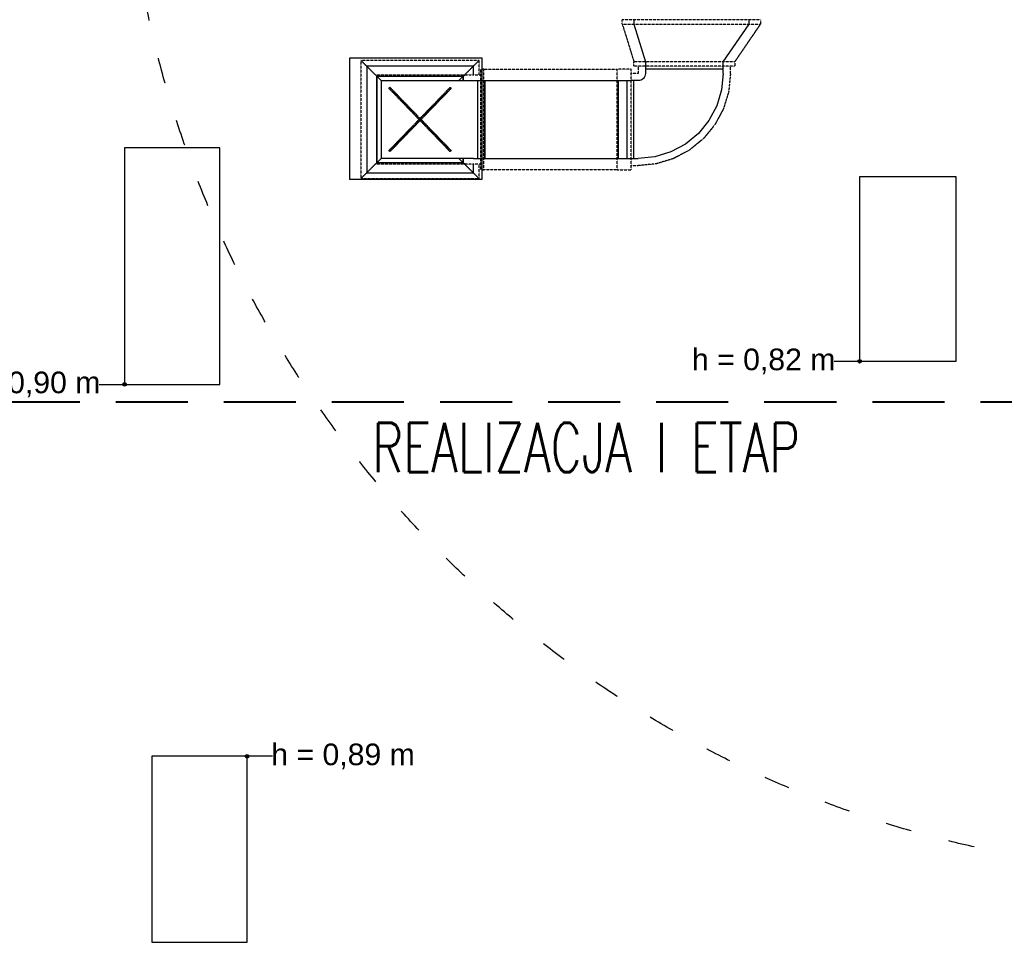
# Model space of a CAD drawing. Header units: millimetres. Extents: x -165365 to -33565, y 7406 to 103342.
# Tile 68 of 256: x -119377 to -112545, y 28597 to 34996. Entities that reach past the tile are written whole.
import ezdxf

# ---------------------------------------------------------------- set-up
doc = ezdxf.new("R2010")
doc.units = ezdxf.units.MM
doc.header["$MEASUREMENT"] = 0
for name, pattern in [('ACAD_ISO03W100', [150, 60, -90]), ('DASHED', [0.75, 0.5, -0.25]), ('DASHED2', [0.375, 0.25, -0.125]), ('Wipeout_Contour', [1000, 0, -1000])]:
    doc.linetypes.add(name, pattern=pattern)
for name, color, linetype in [('___INST__AR_podstawy', 3, 'Continuous'), ('ELEK CIENKIE', 80, 'Continuous'), ('FLUID-W10', 7, 'Continuous'), ('FLUID-W10-INS', 7, 'Continuous'), ('Linia', 252, 'Continuous'), ('Słup', 252, 'Continuous'), ('Tekst', 252, 'Continuous')]:
    doc.layers.add(name, color=color, linetype=linetype)
doc.styles.add('Times new roman', font='arial.ttf')

# ---------------------------------------------------------------- blocks, each defined once
blk = doc.blocks.new('A$C67C5DD4D')
at = {"layer": 'Tekst', "char_height": 150, "attachment_point": 2, "style": 'Times new roman'}
for s, insert in [('\\A1;{\\fArial|b0|i0|c0|p38;h = 0,82 m}', (40192.8, 14967.9)), ('\\A1;{\\fArial|b0|i0|c0|p38;h = 0,90 m}', (35092.8, 14808.3)), ('\\A1;{\\fArial|b0|i0|c0|p38;h = 0,89 m}', (37274.3, 12228.3))]:
    blk.add_mtext(s, dxfattribs=dict(at, insert=insert))
at = {"color": 254, "linetype": 'Wipeout_Contour', "lineweight": 0, "ltscale": 483230.648659}
blk.add_wipeout([(37318.6, 16142.5), (38238.6, 16142.5), (38238.6, 16982.5), (37318.6, 16982.5)], dxfattribs=at).dxf.layer = 'Słup'
at = {"color": 254, "linetype": 'Wipeout_Contour', "lineweight": 0, "ltscale": 488745.663105}
blk.add_wipeout([(35758.5, 14720), (36418.5, 14720), (36418.5, 16360), (35758.5, 16360)], dxfattribs=at).dxf.layer = 'Słup'
at = {"color": 254, "linetype": 'Wipeout_Contour', "lineweight": 0, "ltscale": 468960.73981}
blk.add_wipeout([(40858.5, 14879.6), (41528.5, 14879.6), (41528.5, 16159.6), (40858.5, 16159.6)], dxfattribs=at).dxf.layer = 'Słup'
at = {"color": 254, "linetype": 'Wipeout_Contour', "lineweight": 0, "ltscale": 484256.872339}
blk.add_wipeout([(35948.5, 10850), (36608.5, 10850), (36608.5, 12140), (35948.5, 12140)], dxfattribs=at).dxf.layer = 'Słup'
at = {"layer": 'Linia', "linetype": 'Continuous'}
for points in [[(40871, 14879.6), (40870.1, 14884.4), (40867.4, 14888.5), (40863.3, 14891.2), (40858.5, 14892.1), (40853.8, 14891.2), (40849.7, 14888.5), (40847, 14884.4), (40846, 14879.6), (40847, 14874.9), (40849.7, 14870.8), (40853.8, 14868.1), (40858.5, 14867.1), (40863.3, 14868.1), (40867.4, 14870.8), (40870.1, 14874.9)], [(35771, 14720), (35770.1, 14724.8), (35767.4, 14728.8), (35763.3, 14731.5), (35758.5, 14732.5), (35753.8, 14731.5), (35749.7, 14728.8), (35747, 14724.8), (35746, 14720), (35747, 14715.2), (35749.7, 14711.2), (35753.8, 14708.5), (35758.5, 14707.5), (35763.3, 14708.5), (35767.4, 14711.2), (35770.1, 14715.2)], [(36621, 12140), (36620.1, 12144.8), (36617.4, 12148.8), (36613.3, 12151.5), (36608.5, 12152.5), (36603.7, 12151.5), (36599.7, 12148.8), (36597, 12144.8), (36596, 12140), (36597, 12135.2), (36599.7, 12131.2), (36603.7, 12128.5), (36608.5, 12127.5), (36613.3, 12128.5), (36617.4, 12131.2), (36620.1, 12135.2)]]:
    blk.add_hatch(color=256, dxfattribs=at).paths.add_polyline_path(points)
at = {"layer": 'Linia'}
for p, q in [((40681.7, 14879.6), (40846, 14879.6)), ((35581.7, 14720), (35746, 14720)), ((36785.3, 12140), (36621, 12140))]:
    blk.add_line(p, q, dxfattribs=at)
for centre in [(40858.5, 14879.6), (35758.5, 14720), (36608.5, 12140)]:
    blk.add_circle(centre, 12.5, dxfattribs=at)
at = {"layer": 'Słup'}
for p, q in [((38238.6, 16982.5), (37318.6, 16982.5)), ((37318.6, 16982.5), (37318.6, 16142.5)), ((38238.6, 16142.5), (38238.6, 16982.5)), ((36418.5, 16360), (35758.5, 16360)), ((35758.5, 16360), (35758.5, 14720)), ((36418.5, 14720), (36418.5, 16360)), ((37318.6, 16142.5), (38238.6, 16142.5)), ((41528.5, 16159.6), (40858.5, 16159.6)), ((40858.5, 16159.6), (40858.5, 14879.6)), ((41528.5, 14879.6), (41528.5, 16159.6)), ((40858.5, 14879.6), (41528.5, 14879.6)), ((35758.5, 14720), (36418.5, 14720)), ((36608.5, 12140), (35948.5, 12140)), ((35948.5, 12140), (35948.5, 10850)), ((36608.5, 10850), (36608.5, 12140)), ((35948.5, 10850), (36608.5, 10850))]:
    blk.add_line(p, q, dxfattribs=at)

msp = doc.modelspace()

# ---------------------------------------------------------------- block references
msp.add_blockref('A$C67C5DD4D', (-154407.14734, 17746.99902))

# ---------------------------------------------------------------- next in the draw order: linework, layer by layer
at = {"layer": '___INST__AR_podstawy', "color": 80, "linetype": 'DASHED2', "lineweight": 40, "ltscale": 2000}
msp.add_lwpolyline([(-111160, 43385.96436), (-119460, 43385.96436), (-119460, 32345.96436), (-111160, 32345.96436)], close=True, dxfattribs=at)
at = {"layer": 'ELEK CIENKIE', "color": 232, "linetype": 'ACAD_ISO03W100', "ltscale": 3}
for centre in [(-126312.31976, 39885.75), (-111113.41336, 36619.62119)]:
    msp.add_circle(centre, 7540, dxfattribs=at)
at = {"layer": 'FLUID-W10', "linetype": 'ByBlock'}
for p, q in [((-115115.54467, 34996.01082, 5195), (-115115.54467, 34966.01082, 5195)), ((-114315.54467, 34966.01082, 5195), (-114315.54467, 34996.01082, 5195)), ((-115115.54467, 34966.01082, 5195), (-115034.54467, 34704.01082, 5195)), ((-114494.54467, 34704.01082, 5195), (-114315.54467, 34966.01082, 5195)), ((-115034.54467, 34704.01082, 5195), (-115034.54467, 34674.01082, 5195)), ((-115034.54467, 34674.01082, 5195), (-115034.54467, 34624.01082, 5195)), ((-114494.54467, 34674.01082, 5195), (-114494.54467, 34704.01082, 5195)), ((-114494.54467, 34624.01082, 5195), (-114494.54467, 34674.01082, 5195)), ((-115084.54467, 34574.01082, 5195), (-115134.54467, 34574.01082, 5195)), ((-115134.54467, 34034.01082, 5195), (-115084.54467, 34034.01082, 5195))]:
    msp.add_line(p, q, dxfattribs=at)
at = {"layer": 'FLUID-W10', "linetype": 'ByBlock', "extrusion": (-2.44929e-16, -1, -1.83697e-16)}
for p, q in [((-116228.54467, 34674.01082, 4075), (-116968.54467, 34674.01082, 4075)), ((-116968.54467, 34674.01082, 4075), (-116968.54467, 33934.01082, 4075)), ((-116228.54467, 34614.01082, 4075), (-116228.54467, 34674.01082, 4075)), ((-116898.54467, 34604.01082, 4075), (-116908.54467, 34614.01082, 4075)), ((-116868.54467, 34574.01082, 4075), (-116898.54467, 34604.01082, 4075)), ((-116328.54467, 34574.01082, 4075), (-116298.54467, 34604.01082, 4075)), ((-116298.54467, 34604.01082, 4075), (-116288.54467, 34614.01082, 4075)), ((-116868.54467, 34034.01082, 4075), (-116898.54467, 34004.01082, 4075)), ((-116298.54467, 34004.01082, 4075), (-116328.54467, 34034.01082, 4075)), ((-116898.54467, 34004.01082, 4075), (-116908.54467, 33994.01082, 4075)), ((-116288.54467, 33994.01082, 4075), (-116298.54467, 34004.01082, 4075)), ((-116228.54467, 33934.01082, 4075), (-116228.54467, 33994.01082, 4075)), ((-116968.54467, 33934.01082, 4075), (-116228.54467, 33934.01082, 4075))]:
    msp.add_line(p, q, dxfattribs=at)
at = {"layer": 'FLUID-W10', "linetype": 'Continuous'}
for p, q in [((-114494.54467, 34654.01082, 5195), (-115034.54467, 34654.01082, 5195)), ((-115114.54467, 34034.01082, 5195), (-115114.54467, 34574.01082, 5195))]:
    msp.add_line(p, q, dxfattribs=at)
at = {"layer": 'FLUID-W10', "linetype": 'Continuous', "extrusion": (-2.44929e-16, -1, -1.83697e-16)}
for p, q in [((-116298.54467, 34604.01082, 4075), (-116898.54467, 34604.01082, 4075)), ((-116898.54467, 34604.01082, 4075), (-116898.54467, 34004.01082, 4075)), ((-116298.54467, 34574.01082, 4075), (-116298.54467, 34604.01082, 4075)), ((-116298.54467, 34004.01082, 4075), (-116298.54467, 34034.01082, 4075)), ((-116898.54467, 34004.01082, 4075), (-116298.54467, 34004.01082, 4075))]:
    msp.add_line(p, q, dxfattribs=at)
at = {"layer": 'FLUID-W10', "linetype": 'ByBlock', "extrusion": (3.67394e-16, 1, -6.12323e-17)}
for p, q in [((-116868.54467, 34574.01082, 4945), (-116898.54467, 34604.01082, 4945)), ((-116868.54467, 34574.01082, 4945), (-116228.54467, 34574.01082, 4945)), ((-116868.54467, 34574.01082, 4945), (-116868.54467, 34034.01082, 4945)), ((-116298.54467, 34604.01082, 4945), (-116328.54467, 34574.01082, 4945)), ((-116228.54467, 34574.01082, 4945), (-116178.54467, 34574.01082, 4945)), ((-116898.54467, 34004.01082, 4945), (-116868.54467, 34034.01082, 4945)), ((-116228.54467, 34034.01082, 4945), (-116868.54467, 34034.01082, 4945)), ((-116298.54467, 34004.01082, 4945), (-116328.54467, 34034.01082, 4945)), ((-116228.54467, 34034.01082, 4945), (-116178.54467, 34034.01082, 4945))]:
    msp.add_line(p, q, dxfattribs=at)
at = {"layer": 'FLUID-W10', "linetype": 'Continuous', "extrusion": (3.67394e-16, 1, -6.12323e-17)}
for p, q in [((-116898.54467, 34004.01082, 4945), (-116898.54467, 34604.01082, 4945)), ((-116898.54467, 34604.01082, 4945), (-116298.54467, 34604.01082, 4945)), ((-116298.54467, 34604.01082, 4945), (-116298.54467, 34574.01082, 4945)), ((-116198.54467, 34034.01082, 4945), (-116198.54467, 34574.01082, 4945)), ((-116298.54467, 34034.01082, 4945), (-116298.54467, 34004.01082, 4945)), ((-116298.54467, 34004.01082, 4945), (-116898.54467, 34004.01082, 4945))]:
    msp.add_line(p, q, dxfattribs=at)
at = {"layer": 'FLUID-W10', "linetype": 'ByBlock', "extrusion": (2.44929e-16, -1, -1.83697e-16)}
for p, q in [((-116178.54467, 34574.01082, 4995), (-116148.54467, 34574.01082, 4995)), ((-116148.54467, 34574.01082, 4995), (-115222.17271, 34574.01082, 4995)), ((-115222.17271, 34574.01082, 4995), (-115134.54467, 34574.01082, 4995)), ((-116178.54467, 34034.01082, 4995), (-116148.54467, 34034.01082, 4995)), ((-116148.54467, 34034.01082, 4995), (-115222.17271, 34034.01082, 4995)), ((-115222.17271, 34034.01082, 4995), (-115134.54467, 34034.01082, 4995))]:
    msp.add_line(p, q, dxfattribs=at)
at = {"layer": 'FLUID-W10', "linetype": 'Continuous', "extrusion": (2.44929e-16, -1, -1.83697e-16)}
for p, q in [((-116148.54467, 34034.01082, 4995), (-116148.54467, 34574.01082, 4995)), ((-116148.54467, 34574.01082, 4995), (-116148.54467, 34034.01082, 4995)), ((-115222.17271, 34034.01082, 4995), (-115222.17271, 34574.01082, 4995)), ((-115164.54467, 34574.01082, 4995), (-115164.54467, 34034.01082, 4995))]:
    msp.add_line(p, q, dxfattribs=at)
at = {"layer": 'FLUID-W10', "linetype": 'ByBlock', "elevation": 5195}
for points in [[(-114494.54467, 34624.01082), (-114505.88136, 34508.90753), (-114539.45575, 34398.22759), (-114593.9776, 34296.22438), (-114667.35167, 34206.81782), (-114756.75823, 34133.44375), (-114858.76145, 34078.92189), (-114969.44138, 34045.3475), (-115084.54467, 34034.01082)], [(-115034.54467, 34624.01082), (-115035.50541, 34614.2563), (-115038.3507, 34604.87665), (-115042.97119, 34596.23231), (-115049.18933, 34588.65548), (-115056.76616, 34582.43734), (-115065.4105, 34577.81684), (-115074.79016, 34574.97155), (-115084.54467, 34574.01082)], [(-115034.54467, 34624.01082), (-115035.50541, 34614.2563), (-115038.3507, 34604.87665), (-115042.97119, 34596.23231), (-115049.18933, 34588.65548), (-115056.76616, 34582.43734), (-115065.4105, 34577.81684), (-115074.79016, 34574.97155), (-115084.54467, 34574.01082)], [(-114494.54467, 34624.01082), (-114505.88136, 34508.90753), (-114539.45575, 34398.22759), (-114593.9776, 34296.22438), (-114667.35167, 34206.81782), (-114756.75823, 34133.44375), (-114858.76145, 34078.92189), (-114969.44138, 34045.3475), (-115084.54467, 34034.01082)]]:
    msp.add_lwpolyline(points, dxfattribs=at)
at = {"layer": 'FLUID-W10-INS', "linetype": 'DASHED'}
for p, q in [((-114235.54467, 34996.01082, 5195), (-115195.54467, 34996.01082, 5195)), ((-115195.54467, 34966.01082, 5195), (-115195.54467, 34996.01082, 5195)), ((-114235.54467, 34996.01082, 5195), (-114235.54467, 34966.01082, 5195)), ((-115195.54467, 34966.01082, 5195), (-114235.54467, 34966.01082, 5195)), ((-115195.54467, 34966.01082, 5195), (-115114.54467, 34704.01082, 5195)), ((-114414.54467, 34704.01082, 5195), (-114235.54467, 34966.01082, 5195)), ((-115114.54467, 34674.01082, 5195), (-115114.54467, 34704.01082, 5195)), ((-114414.54467, 34704.01082, 5195), (-115114.54467, 34704.01082, 5195)), ((-114414.54467, 34674.01082, 5195), (-115114.54467, 34674.01082, 5195)), ((-115084.44467, 34674.01082, 5195), (-115084.44467, 34624.01082, 5195)), ((-114444.64467, 34624.01082, 5195), (-114444.64467, 34674.01082, 5195)), ((-114414.54467, 34704.01082, 5195), (-114414.54467, 34674.01082, 5195)), ((-115084.54467, 34623.91082, 5195), (-115134.54467, 34623.91082, 5195)), ((-115134.54467, 33984.11082, 5195), (-115084.54467, 33984.11082, 5195))]:
    msp.add_line(p, q, dxfattribs=at)
at = {"layer": 'FLUID-W10-INS', "linetype": 'DASHED', "extrusion": (-2.44929e-16, -1, -1.83697e-16)}
for p, q in [((-116908.54467, 34614.01082, 4075), (-117008.54467, 34714.01082, 4075)), ((-117008.54467, 34714.01082, 4075), (-117008.54467, 33894.01082, 4075)), ((-116188.54467, 34714.01082, 4075), (-117008.54467, 34714.01082, 4075)), ((-116288.54467, 34614.01082, 4075), (-116188.54467, 34714.01082, 4075)), ((-116188.54467, 34614.01082, 4075), (-116188.54467, 34714.01082, 4075)), ((-116908.54467, 33994.01082, 4075), (-117008.54467, 33894.01082, 4075)), ((-116188.54467, 33894.01082, 4075), (-116288.54467, 33994.01082, 4075)), ((-116188.54467, 33894.01082, 4075), (-116188.54467, 33994.01082, 4075)), ((-117008.54467, 33894.01082, 4075), (-116188.54467, 33894.01082, 4075))]:
    msp.add_line(p, q, dxfattribs=at)
at = {"layer": 'FLUID-W10-INS', "linetype": 'DASHED', "extrusion": (2.44929e-16, -1, -1.83697e-16)}
for p, q in [((-116157.08216, 34654.01082, 4995), (-116178.54467, 34654.01082, 4995)), ((-116178.54467, 34654.01082, 4995), (-116178.54467, 33954.01082, 4995)), ((-116157.08216, 33954.01082, 4995), (-116157.08216, 34654.01082, 4995)), ((-116157.08216, 34654.01082, 4995), (-115230.7102, 34654.01082, 4995)), ((-115134.54467, 34654.01082, 4995), (-115230.7102, 34654.01082, 4995)), ((-115230.7102, 33954.01082, 4995), (-115230.7102, 34654.01082, 4995)), ((-115134.54467, 33954.01082, 4995), (-115134.54467, 34654.01082, 4995)), ((-116178.54467, 33954.01082, 4995), (-116157.08216, 33954.01082, 4995)), ((-115230.7102, 33954.01082, 4995), (-116157.08216, 33954.01082, 4995)), ((-115230.7102, 33954.01082, 4995), (-115134.54467, 33954.01082, 4995))]:
    msp.add_line(p, q, dxfattribs=at)
at = {"layer": 'FLUID-W10-INS', "linetype": 'DASHED', "extrusion": (3.67394e-16, 1, -6.12323e-17)}
for p, q in [((-116908.54467, 34614.01082, 4945), (-116228.54467, 34614.01082, 4945)), ((-116228.54467, 34614.01082, 4945), (-116178.54467, 34614.01082, 4945)), ((-116228.54467, 33994.01082, 4945), (-116908.54467, 33994.01082, 4945)), ((-116178.54467, 33994.01082, 4945), (-116228.54467, 33994.01082, 4945))]:
    msp.add_line(p, q, dxfattribs=at)
at = {"layer": 'FLUID-W10-INS', "linetype": 'DASHED', "elevation": 5195}
for points in [[(-114444.64467, 34624.01082), (-114456.94017, 34499.17252), (-114493.35416, 34379.13169), (-114552.48727, 34268.50143), (-114632.06704, 34171.53319), (-114729.03528, 34091.95341), (-114839.66554, 34032.82031), (-114959.70638, 33996.40632), (-115084.54467, 33984.11082)], [(-115084.44467, 34624.01082), (-115084.44659, 34623.99131), (-115084.45228, 34623.97255), (-115084.46153, 34623.95526), (-115084.47396, 34623.94011), (-115084.48912, 34623.92767), (-115084.5064, 34623.91843), (-115084.52516, 34623.91274), (-115084.54467, 34623.91082)]]:
    msp.add_lwpolyline(points, dxfattribs=at)

# ---------------------------------------------------------------- next in the draw order: texts
at = {"layer": '___INST__AR_podstawy', "color": 80, "linetype": 'DASHED2', "lineweight": 40, "ltscale": 2000, "insert": (-116930.61317, 32200.1774), "char_height": 341.25, "width": 8236.1741945, "attachment_point": 1}
msp.add_mtext('\\Fromans|c238;\\W0.7;REALIZACJA I ETAP  ', dxfattribs=at)

# ---------------------------------------------------------------- next in the draw order: meshes
at = {"layer": 'FLUID-W10-INS', "linetype": 'DASHED'}
mesh = msp.add_polyface(dxfattribs=at)
corners = [(-116598.54467, 34296.93975, 3575), (-116807.4736, 34080.93975, 3575), (-116814.54467, 34088.01082, 3575), (-116605.61574, 34304.01082, 3575), (-116814.54467, 34520.01082, 3575), (-116807.4736, 34527.08189, 3575), (-116598.54467, 34311.08189, 3575), (-116389.61574, 34527.08189, 3575), (-116382.54467, 34520.01082, 3575), (-116591.4736, 34304.01082, 3575), (-116382.54467, 34088.01082, 3575), (-116389.61574, 34080.93975, 3575)]
mesh.append_faces([[corners[k] for k in face] for face in [(3, 4, 5), (3, 5, 6), (6, 0, 3), (0, 1, 2), (0, 2, 3), (9, 10, 11), (9, 11, 0), (0, 6, 9), (6, 7, 8), (6, 8, 9)]], dxfattribs={"vtx0": -1, "vtx1": -1, "vtx2": -1})

doc.saveas('drawing.dxf')
